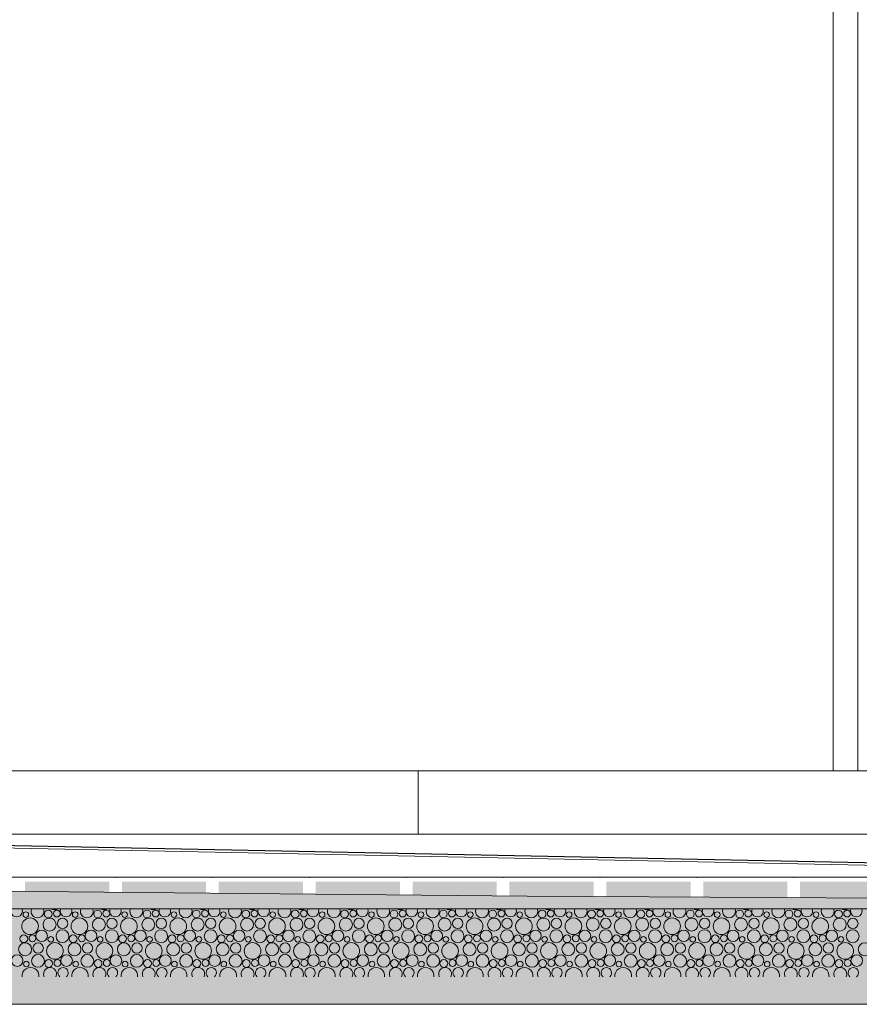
# Model space of a CAD drawing. Header units: millimetres. Extents: x 27350 to 76432, y -300 to 6935.
# Tile 8 of 43: x 46021 to 47876, y -300 to 1875. Entities that reach past the tile are written whole.
import ezdxf

# ---------------------------------------------------------------- set-up
doc = ezdxf.new("R2010")
doc.units = ezdxf.units.MM
doc.header["$MEASUREMENT"] = 0
for name, color, linetype in [('Nouveau_Charpente _ Bardage.Charp_Couv_Zinc', 7, 'Continuous'), ('Nouveau_Terrain _ Modifié.Terrain', 7, 'Continuous'), ('Nouveau_Terrain _ Original.Terrain', 7, 'Continuous'), ('Nouveau_VRD _ Voirie 3d.VRD', 7, 'Continuous'), ('VRD _ Bordure.VRD', 7, 'Continuous'), ('VRD _ Voirie 3d.VRD', 7, 'Continuous')]:
    doc.layers.add(name, color=color, linetype=linetype)

# ---------------------------------------------------------------- blocks, each defined once
blk = doc.blocks.new('Élément de coupe_18')
at = {"layer": 'VRD _ Bordure.VRD', "color": 7, "linetype": 'Continuous', "lineweight": 15}
for p, q in [((46901.6, 216), (45901.6, 216)), ((46901.6, 216), (46901.6, 211.6)), ((46921.6, 216), (46901.6, 216)), ((46901.6, 211.6), (46901.6, 209.4)), ((46901.6, 209.4), (46901.6, 203.8)), ((46901.6, 203.8), (46901.6, 196)), ((46901.6, 196), (46901.6, 76)), ((47921.6, 216), (46921.6, 216))]:
    blk.add_line(p, q, dxfattribs=at)
blk = doc.blocks.new('*X21')
at = {"layer": 'Nouveau_VRD _ Voirie 3d.VRD', "color": 33, "linetype": 'Continuous', "lineweight": 15, "true_color": 0xf48e54}
for centre, radius in [((46034.9, -101.9), 6.2), ((46084.4, -100.6), 8.58), ((46103.5, -99.6), 7.52), ((46144, -101.9), 6.2), ((46193.5, -100.6), 8.58), ((46212.7, -99.6), 7.52), ((46253.1, -101.9), 6.2), ((46302.6, -100.6), 8.58), ((46321.8, -99.6), 7.52), ((46362.2, -101.9), 6.2), ((46411.7, -100.6), 8.58), ((46430.9, -99.6), 7.52), ((46471.3, -101.9), 6.2), ((46520.8, -100.6), 8.58), ((46540, -99.6), 7.52), ((46580.4, -101.9), 6.2), ((46630, -100.6), 8.58), ((46649.1, -99.6), 7.52), ((46689.5, -101.9), 6.2), ((46739.1, -100.6), 8.58), ((46758.2, -99.6), 7.52), ((46798.6, -101.9), 6.2), ((46848.2, -100.6), 8.58), ((46867.3, -99.6), 7.52), ((46907.8, -101.9), 6.2), ((46957.3, -100.6), 8.58), ((46976.4, -99.6), 7.52), ((47016.9, -101.9), 6.2), ((47066.4, -100.6), 8.58), ((47085.6, -99.6), 7.52), ((47126, -101.9), 6.2), ((47175.5, -100.6), 8.58), ((47194.7, -99.6), 7.52), ((47235.1, -101.9), 6.2), ((47284.6, -100.6), 8.58), ((47303.8, -99.6), 7.52), ((47344.2, -101.9), 6.2), ((47393.7, -100.6), 8.58), ((47412.9, -99.6), 7.52), ((47453.3, -101.9), 6.2), ((47502.9, -100.6), 8.58), ((47522, -99.6), 7.52), ((47562.4, -101.9), 6.2), ((47612, -100.6), 8.58), ((47631.1, -99.6), 7.52), ((47671.5, -101.9), 6.2), ((47721.1, -100.6), 8.58), ((47740.2, -99.6), 7.52), ((47780.7, -101.9), 6.2), ((47830.2, -100.6), 8.58), ((47849.3, -99.6), 7.52), ((46044.2, -127.6), 18.4), ((46087.3, -123.8), 14.3), ((46116.1, -121.2), 11.5), ((46153.3, -127.6), 18.4), ((46196.4, -123.8), 14.3), ((46225.2, -121.2), 11.5), ((46262.5, -127.6), 18.4), ((46305.5, -123.8), 14.3), ((46334.3, -121.2), 11.5), ((46371.6, -127.6), 18.4), ((46414.6, -123.8), 14.3), ((46443.4, -121.2), 11.5), ((46480.7, -127.6), 18.4), ((46523.7, -123.8), 14.3), ((46552.6, -121.2), 11.5), ((46589.8, -127.6), 18.4), ((46632.9, -123.8), 14.3), ((46661.7, -121.2), 11.5), ((46698.9, -127.6), 18.4), ((46742, -123.8), 14.3), ((46770.8, -121.2), 11.5), ((46808, -127.6), 18.4), ((46851.1, -123.8), 14.3), ((46879.9, -121.2), 11.5), ((46917.1, -127.6), 18.4), ((46960.2, -123.8), 14.3), ((46989, -121.2), 11.5), ((47026.2, -127.6), 18.4), ((47069.3, -123.8), 14.3), ((47098.1, -121.2), 11.5), ((47135.4, -127.6), 18.4), ((47178.4, -123.8), 14.3), ((47207.2, -121.2), 11.5), ((47244.5, -127.6), 18.4), ((47287.5, -123.8), 14.3), ((47316.3, -121.2), 11.5), ((47353.6, -127.6), 18.4), ((47396.6, -123.8), 14.3), ((47425.5, -121.2), 11.5), ((47462.7, -127.6), 18.4), ((47505.8, -123.8), 14.3), ((47534.6, -121.2), 11.5), ((47571.8, -127.6), 18.4), ((47614.9, -123.8), 14.3), ((47643.7, -121.2), 11.5), ((47680.9, -127.6), 18.4), ((47724, -123.8), 14.3), ((47752.8, -121.2), 11.5), ((47790, -127.6), 18.4), ((47833.1, -123.8), 14.3), ((47861.9, -121.2), 11.5), ((46030.4, -155.2), 8.58), ((46049.5, -154.2), 7.52), ((46069.8, -148.8), 12.8), ((46090, -156.5), 6.2), ((46115.8, -149.5), 14.2), ((46139.5, -155.2), 8.58), ((46158.7, -154.2), 7.52), ((46178.9, -148.8), 12.8), ((46199.1, -156.5), 6.2), ((46224.9, -149.5), 14.2), ((46248.6, -155.2), 8.58), ((46267.8, -154.2), 7.52), ((46288, -148.8), 12.8), ((46308.2, -156.5), 6.2), ((46334, -149.5), 14.2), ((46357.7, -155.2), 8.58), ((46376.9, -154.2), 7.52), ((46397.1, -148.8), 12.8), ((46417.3, -156.5), 6.2), ((46443.1, -149.5), 14.2), ((46466.8, -155.2), 8.58), ((46486, -154.2), 7.52), ((46506.2, -148.8), 12.8), ((46526.4, -156.5), 6.2), ((46552.3, -149.5), 14.2), ((46576, -155.2), 8.58), ((46595.1, -154.2), 7.52), ((46615.3, -148.8), 12.8), ((46635.5, -156.5), 6.2), ((46661.4, -149.5), 14.2), ((46685.1, -155.2), 8.58), ((46704.2, -154.2), 7.52), ((46724.4, -148.8), 12.8), ((46744.6, -156.5), 6.2), ((46770.5, -149.5), 14.2), ((46794.2, -155.2), 8.58), ((46813.3, -154.2), 7.52), ((46833.5, -148.8), 12.8), ((46853.8, -156.5), 6.2), ((46879.6, -149.5), 14.2), ((46903.3, -155.2), 8.58), ((46922.4, -154.2), 7.52), ((46942.7, -148.8), 12.8), ((46962.9, -156.5), 6.2), ((46988.7, -149.5), 14.2), ((47012.4, -155.2), 8.58), ((47031.6, -154.2), 7.52), ((47051.8, -148.8), 12.8), ((47072, -156.5), 6.2), ((47097.8, -149.5), 14.2), ((47121.5, -155.2), 8.58), ((47140.7, -154.2), 7.52), ((47160.9, -148.8), 12.8), ((47181.1, -156.5), 6.2), ((47206.9, -149.5), 14.2), ((47230.6, -155.2), 8.58), ((47249.8, -154.2), 7.52), ((47270, -148.8), 12.8), ((47290.2, -156.5), 6.2), ((47316, -149.5), 14.2), ((47339.7, -155.2), 8.58), ((47358.9, -154.2), 7.52), ((47379.1, -148.8), 12.8), ((47399.3, -156.5), 6.2), ((47425.1, -149.5), 14.2), ((47448.9, -155.2), 8.58), ((47468, -154.2), 7.52), ((47488.2, -148.8), 12.8), ((47508.4, -156.5), 6.2), ((47534.3, -149.5), 14.2), ((47558, -155.2), 8.58), ((47577.1, -154.2), 7.52), ((47597.3, -148.8), 12.8), ((47617.5, -156.5), 6.2), ((47643.4, -149.5), 14.2), ((47667.1, -155.2), 8.58), ((47686.2, -154.2), 7.52), ((47706.4, -148.8), 12.8), ((47726.7, -156.5), 6.2), ((47752.5, -149.5), 14.2), ((47776.2, -155.2), 8.58), ((47795.3, -154.2), 7.52), ((47815.6, -148.8), 12.8), ((47835.8, -156.5), 6.2), ((47861.6, -149.5), 14.2), ((46033.3, -178.4), 14.3), ((46062.1, -175.8), 11.5), ((46099.3, -182.2), 18.4), ((46142.4, -178.4), 14.3), ((46171.2, -175.8), 11.5), ((46208.5, -182.2), 18.4), ((46251.5, -178.4), 14.3), ((46280.3, -175.8), 11.5), ((46317.6, -182.2), 18.4), ((46360.6, -178.4), 14.3), ((46389.4, -175.8), 11.5), ((46426.7, -182.2), 18.4), ((46469.7, -178.4), 14.3), ((46498.6, -175.8), 11.5), ((46535.8, -182.2), 18.4), ((46578.9, -178.4), 14.3), ((46607.7, -175.8), 11.5), ((46644.9, -182.2), 18.4), ((46688, -178.4), 14.3), ((46716.8, -175.8), 11.5), ((46754, -182.2), 18.4), ((46797.1, -178.4), 14.3), ((46825.9, -175.8), 11.5), ((46863.1, -182.2), 18.4), ((46906.2, -178.4), 14.3), ((46935, -175.8), 11.5), ((46972.2, -182.2), 18.4), ((47015.3, -178.4), 14.3), ((47044.1, -175.8), 11.5), ((47081.4, -182.2), 18.4), ((47124.4, -178.4), 14.3), ((47153.2, -175.8), 11.5), ((47190.5, -182.2), 18.4), ((47233.5, -178.4), 14.3), ((47262.3, -175.8), 11.5), ((47299.6, -182.2), 18.4), ((47342.6, -178.4), 14.3), ((47371.5, -175.8), 11.5), ((47408.7, -182.2), 18.4), ((47451.8, -178.4), 14.3), ((47480.6, -175.8), 11.5), ((47517.8, -182.2), 18.4), ((47560.9, -178.4), 14.3), ((47589.7, -175.8), 11.5), ((47626.9, -182.2), 18.4), ((47670, -178.4), 14.3), ((47698.8, -175.8), 11.5), ((47736, -182.2), 18.4), ((47779.1, -178.4), 14.3), ((47807.9, -175.8), 11.5), ((47845.1, -182.2), 18.4), ((47888.2, -178.4), 14.3), ((46015.8, -203.4), 12.8), ((46061.8, -204.1), 14.2), ((46124.9, -203.4), 12.8), ((46170.9, -204.1), 14.2), ((46234, -203.4), 12.8), ((46280, -204.1), 14.2), ((46343.1, -203.4), 12.8), ((46389.1, -204.1), 14.2), ((46452.2, -203.4), 12.8), ((46498.3, -204.1), 14.2), ((46561.3, -203.4), 12.8), ((46607.4, -204.1), 14.2), ((46670.4, -203.4), 12.8), ((46716.5, -204.1), 14.2), ((46779.5, -203.4), 12.8), ((46825.6, -204.1), 14.2), ((46888.7, -203.4), 12.8), ((46934.7, -204.1), 14.2), ((46997.8, -203.4), 12.8), ((47043.8, -204.1), 14.2), ((47106.9, -203.4), 12.8), ((47152.9, -204.1), 14.2), ((47216, -203.4), 12.8), ((47262, -204.1), 14.2), ((47325.1, -203.4), 12.8), ((47371.1, -204.1), 14.2), ((47434.2, -203.4), 12.8), ((47480.3, -204.1), 14.2), ((47543.3, -203.4), 12.8), ((47589.4, -204.1), 14.2), ((47652.4, -203.4), 12.8), ((47698.5, -204.1), 14.2), ((47761.6, -203.4), 12.8), ((47807.6, -204.1), 14.2), ((47870.7, -203.4), 12.8), ((46036, -211.1), 6.2), ((46085.5, -209.8), 8.58), ((46104.7, -208.8), 7.52), ((46145.1, -211.1), 6.2), ((46194.6, -209.8), 8.58), ((46213.8, -208.8), 7.52), ((46254.2, -211.1), 6.2), ((46303.7, -209.8), 8.58), ((46322.9, -208.8), 7.52), ((46363.3, -211.1), 6.2), ((46412.8, -209.8), 8.58), ((46432, -208.8), 7.52), ((46472.4, -211.1), 6.2), ((46522, -209.8), 8.58), ((46541.1, -208.8), 7.52), ((46581.5, -211.1), 6.2), ((46631.1, -209.8), 8.58), ((46650.2, -208.8), 7.52), ((46690.6, -211.1), 6.2), ((46740.2, -209.8), 8.58), ((46759.3, -208.8), 7.52), ((46799.8, -211.1), 6.2), ((46849.3, -209.8), 8.58), ((46868.4, -208.8), 7.52), ((46908.9, -211.1), 6.2), ((46958.4, -209.8), 8.58), ((46977.6, -208.8), 7.52), ((47018, -211.1), 6.2), ((47067.5, -209.8), 8.58), ((47086.7, -208.8), 7.52), ((47127.1, -211.1), 6.2), ((47176.6, -209.8), 8.58), ((47195.8, -208.8), 7.52), ((47236.2, -211.1), 6.2), ((47285.7, -209.8), 8.58), ((47304.9, -208.8), 7.52), ((47345.3, -211.1), 6.2), ((47394.9, -209.8), 8.58), ((47414, -208.8), 7.52), ((47454.4, -211.1), 6.2), ((47504, -209.8), 8.58), ((47523.1, -208.8), 7.52), ((47563.5, -211.1), 6.2), ((47613.1, -209.8), 8.58), ((47632.2, -208.8), 7.52), ((47672.7, -211.1), 6.2), ((47722.2, -209.8), 8.58), ((47741.3, -208.8), 7.52), ((47781.8, -211.1), 6.2), ((47831.3, -209.8), 8.58), ((47850.5, -208.8), 7.52)]:
    blk.add_circle(centre, radius, dxfattribs=at)
for centre, radius, start, end in [((46014.6, -94.2), 12.8, 156.7047, 23.2953), ((46060.7, -94.9), 14.2, 156.3267, 23.6733), ((46098.2, -73), 18.4, 242.0872, 297.9128), ((46123.8, -94.2), 12.8, 156.7047, 23.2953), ((46169.8, -94.9), 14.2, 156.3267, 23.6733), ((46207.3, -73), 18.4, 242.0872, 297.9128), ((46232.9, -94.2), 12.8, 156.7047, 23.2953), ((46278.9, -94.9), 14.2, 156.3267, 23.6733), ((46316.5, -73), 18.4, 242.0872, 297.9128), ((46342, -94.2), 12.8, 156.7047, 23.2953), ((46388, -94.9), 14.2, 156.3267, 23.6733), ((46425.6, -73), 18.4, 242.0872, 297.9128), ((46451.1, -94.2), 12.8, 156.7047, 23.2953), ((46497.1, -94.9), 14.2, 156.3267, 23.6733), ((46534.7, -73), 18.4, 242.0872, 297.9128), ((46560.2, -94.2), 12.8, 156.7047, 23.2953), ((46606.3, -94.9), 14.2, 156.3267, 23.6733), ((46643.8, -73), 18.4, 242.0872, 297.9128), ((46669.3, -94.2), 12.8, 156.7047, 23.2953), ((46715.4, -94.9), 14.2, 156.3267, 23.6733), ((46752.9, -73), 18.4, 242.0872, 297.9128), ((46778.4, -94.2), 12.8, 156.7047, 23.2953), ((46824.5, -94.9), 14.2, 156.3267, 23.6733), ((46862, -73), 18.4, 242.0872, 297.9128), ((46887.5, -94.2), 12.8, 156.7047, 23.2953), ((46933.6, -94.9), 14.2, 156.3267, 23.6733), ((46971.1, -73), 18.4, 242.0872, 297.9128), ((46996.7, -94.2), 12.8, 156.7047, 23.2953), ((47042.7, -94.9), 14.2, 156.3267, 23.6733), ((47080.2, -73), 18.4, 242.0872, 297.9128), ((47105.8, -94.2), 12.8, 156.7047, 23.2953), ((47151.8, -94.9), 14.2, 156.3267, 23.6733), ((47189.4, -73), 18.4, 242.0872, 297.9128), ((47214.9, -94.2), 12.8, 156.7047, 23.2953), ((47260.9, -94.9), 14.2, 156.3267, 23.6733), ((47298.5, -73), 18.4, 242.0872, 297.9128), ((47324, -94.2), 12.8, 156.7047, 23.2953), ((47370, -94.9), 14.2, 156.3267, 23.6733), ((47407.6, -73), 18.4, 242.0872, 297.9128), ((47433.1, -94.2), 12.8, 156.7047, 23.2953), ((47479.1, -94.9), 14.2, 156.3267, 23.6733), ((47516.7, -73), 18.4, 242.0872, 297.9128), ((47542.2, -94.2), 12.8, 156.7047, 23.2953), ((47588.3, -94.9), 14.2, 156.3267, 23.6733), ((47625.8, -73), 18.4, 242.0872, 297.9128), ((47651.3, -94.2), 12.8, 156.7047, 23.2953), ((47697.4, -94.9), 14.2, 156.3267, 23.6733), ((47734.9, -73), 18.4, 242.0872, 297.9128), ((47760.4, -94.2), 12.8, 156.7047, 23.2953), ((47806.5, -94.9), 14.2, 156.3267, 23.6733), ((47844, -73), 18.4, 242.0872, 297.9128), ((47869.6, -94.2), 12.8, 156.7047, 23.2953), ((46045.3, -236.8), 18.4, 352.299, 187.701), ((46088.4, -233), 14.3, 334.3373, 205.6627), ((46117.2, -230.4), 11.5, 309.7752, 230.2248), ((46154.5, -236.8), 18.4, 352.299, 187.701), ((46197.5, -233), 14.3, 334.3373, 205.6627), ((46226.3, -230.4), 11.5, 309.7752, 230.2248), ((46263.6, -236.8), 18.4, 352.299, 187.701), ((46306.6, -233), 14.3, 334.3373, 205.6627), ((46335.4, -230.4), 11.5, 309.7752, 230.2248), ((46372.7, -236.8), 18.4, 352.299, 187.701), ((46415.7, -233), 14.3, 334.3373, 205.6627), ((46444.6, -230.4), 11.5, 309.7752, 230.2248), ((46481.8, -236.8), 18.4, 352.299, 187.701), ((46524.9, -233), 14.3, 334.3373, 205.6627), ((46553.7, -230.4), 11.5, 309.7752, 230.2248), ((46590.9, -236.8), 18.4, 352.299, 187.701), ((46634, -233), 14.3, 334.3373, 205.6627), ((46662.8, -230.4), 11.5, 309.7752, 230.2248), ((46700, -236.8), 18.4, 352.299, 187.701), ((46743.1, -233), 14.3, 334.3373, 205.6627), ((46771.9, -230.4), 11.5, 309.7752, 230.2248), ((46809.1, -236.8), 18.4, 352.299, 187.701), ((46852.2, -233), 14.3, 334.3373, 205.6627), ((46881, -230.4), 11.5, 309.7752, 230.2248), ((46918.2, -236.8), 18.4, 352.299, 187.701), ((46961.3, -233), 14.3, 334.3373, 205.6627), ((46990.1, -230.4), 11.5, 309.7752, 230.2248), ((47027.4, -236.8), 18.4, 352.299, 187.701), ((47070.4, -233), 14.3, 334.3373, 205.6627), ((47099.2, -230.4), 11.5, 309.7752, 230.2248), ((47136.5, -236.8), 18.4, 352.299, 187.701), ((47179.5, -233), 14.3, 334.3373, 205.6627), ((47208.3, -230.4), 11.5, 309.7752, 230.2248), ((47245.6, -236.8), 18.4, 352.299, 187.701), ((47288.6, -233), 14.3, 334.3373, 205.6627), ((47317.5, -230.4), 11.5, 309.7752, 230.2248), ((47354.7, -236.8), 18.4, 352.299, 187.701), ((47397.8, -233), 14.3, 334.3373, 205.6627), ((47426.6, -230.4), 11.5, 309.7752, 230.2248), ((47463.8, -236.8), 18.4, 352.299, 187.701), ((47506.9, -233), 14.3, 334.3373, 205.6627), ((47535.7, -230.4), 11.5, 309.7752, 230.2248), ((47572.9, -236.8), 18.4, 352.299, 187.701), ((47616, -233), 14.3, 334.3373, 205.6627), ((47644.8, -230.4), 11.5, 309.7752, 230.2248), ((47682, -236.8), 18.4, 352.299, 187.701), ((47725.1, -233), 14.3, 334.3373, 205.6627), ((47753.9, -230.4), 11.5, 309.7752, 230.2248), ((47791.1, -236.8), 18.4, 352.299, 187.701), ((47834.2, -233), 14.3, 334.3373, 205.6627), ((47863, -230.4), 11.5, 309.7752, 230.2248)]:
    blk.add_arc(centre, radius, start, end, dxfattribs=at)
blk = doc.blocks.new('*X22')
at = {"layer": 'Nouveau_VRD _ Voirie 3d.VRD', "linetype": 'Continuous', "lineweight": 15, "true_color": 0xb5b5b5}
for points in [[(46033.2, -29.2), (46033.2, -79.2), (46219.2, -79.2), (46219.2, -29.2)], [(46247.2, -29.2), (46247.2, -79.2), (46433.3, -79.2), (46433.3, -29.2)], [(46461.3, -29.2), (46461.3, -79.2), (46647.3, -79.2), (46647.3, -29.2)], [(46675.3, -29.2), (46675.3, -79.2), (46861.4, -79.2), (46861.4, -29.2)], [(46889.4, -29.2), (46889.4, -79.2), (47075.4, -79.2), (47075.4, -29.2)], [(47103.4, -29.2), (47103.4, -79.2), (47289.5, -79.2), (47289.5, -29.2)], [(47317.5, -29.2), (47317.5, -79.2), (47503.5, -79.2), (47503.5, -29.2)], [(47531.5, -29.2), (47531.5, -79.2), (47717.5, -79.2), (47717.5, -29.2)], [(47745.5, -29.2), (47745.5, -79.2), (47931.6, -79.2), (47931.6, -29.2)]]:
    blk.add_hatch(color=253, dxfattribs=at).paths.add_polyline_path(points)
at = {"layer": 'Nouveau_VRD _ Voirie 3d.VRD', "color": 253, "linetype": 'Continuous', "lineweight": 15, "true_color": 0xb5b5b5}
for p in [(46233.2, -19.2), (46447.3, -19.2), (46661.3, -19.2), (46875.4, -19.2), (47089.4, -19.2), (47303.5, -19.2), (47517.5, -19.2), (47731.5, -19.2), (46233.2, -89.2), (46447.3, -89.2), (46661.3, -89.2), (46875.4, -89.2), (47089.4, -89.2), (47303.5, -89.2), (47517.5, -89.2), (47731.5, -89.2)]:
    blk.add_point(p, dxfattribs=at)
blk = doc.blocks.new('Élément de coupe_20')
at = {"layer": 'Nouveau_VRD _ Voirie 3d.VRD', "color": 251, "linetype": 'Continuous', "lineweight": 15, "true_color": 0x6a6a6a}
blk.add_line((48052.3, 76), (44766.8, 76), dxfattribs=at)
at = {"layer": 'Nouveau_VRD _ Voirie 3d.VRD', "color": 7, "linetype": 'Continuous', "lineweight": 15}
for p, q in [((49204.8, -19.2), (45669.3, -19.2)), ((68912.8, -89.2), (32668.5, -89.2))]:
    blk.add_line(p, q, dxfattribs=at)
at = {"layer": 'Nouveau_VRD _ Voirie 3d.VRD', "lineweight": 0}
for name in ['*X22', '*X21']:
    blk.add_blockref(name, (0, 0), dxfattribs=at)
blk = doc.blocks.new('Élément de coupe_39')
at = {"layer": 'Nouveau_Terrain _ Modifié.Terrain', "color": 7, "linetype": 'Continuous', "lineweight": 15}
blk.add_line((43861.6, 216), (61181.6, 216), dxfattribs=at)
blk = doc.blocks.new('Élément de coupe_43')
at = {"layer": 'VRD _ Voirie 3d.VRD', "color": 251, "linetype": 'Continuous', "lineweight": 15, "true_color": 0x6a6a6a}
for p, q in [((44446, 81), (49204.8, -14.2)), ((49204.8, -19.2), (44446, 76)), ((49275.5, -14.2), (44516.7, 81))]:
    blk.add_line(p, q, dxfattribs=at)
blk = doc.blocks.new('Élément de coupe_63')
at = {"layer": 'Nouveau_Terrain _ Original.Terrain', "linetype": 'Continuous', "lineweight": 15, "true_color": 0xf48e54}
h = blk.add_hatch(dxfattribs=at)
h.set_pattern_fill('Terre', color=33, style=0, pattern_type=2)
h.set_pattern_definition([(45, (0, 0), (-137.8858, 137.8858), []), (45, (-45.96, 45.96), (-275.7716, 275.7716), []), (45, (-91.92, 91.92), (-275.7716, 275.7716), []), (135, (-137.886, 137.886), (45.96194, 45.96194), [195, -195])])
h.paths.add_polyline_path([(76432.2, -262.5), (62314.6, -214.3), (61687.8, -214.2), (61020.5, -213.9), (60333.5, -213.5), (59648.3, -212.9), (58986.1, -212.1), (49665.6, -72.6), (48951.7, -70.3), (48284.7, -67.6), (47680.6, -64.4), (47142.8, -61), (38877.3, 14.2), (27349.9, 242), (27349.9, -300), (76432.2, -300)])
at = {"layer": 'Nouveau_Terrain _ Original.Terrain', "color": 7, "linetype": 'Continuous', "lineweight": 15}
blk.add_line((71929.5, -300), (29629.5, -300), dxfattribs=at)
at = {"layer": 'Nouveau_Terrain _ Original.Terrain', "color": 7, "linetype": 'Continuous', "lineweight": 15, "flags": 128}
blk.add_lwpolyline([(27349.9, 242), (38877.3, 14.2), (47142.8, -61), (47680.6, -64.4), (48284.7, -67.6), (48951.7, -70.3), (49665.6, -72.6), (58986.1, -212.1), (59648.3, -212.9), (60333.5, -213.5), (61020.5, -213.9), (61687.8, -214.2), (62314.6, -214.3), (76432.2, -262.5)], dxfattribs=at)
blk = doc.blocks.new('Élément de coupe_204')
at = {"layer": 'Nouveau_Charpente _ Bardage.Charp_Couv_Zinc', "color": 33, "linetype": 'Continuous', "lineweight": 15, "true_color": 0xc1976c}
blk.add_line((47873.3, 3150), (47873.3, 216), dxfattribs=at)
blk = doc.blocks.new('Élément de coupe_250')
at = {"layer": 'Nouveau_Charpente _ Bardage.Charp_Couv_Zinc', "color": 33, "linetype": 'Continuous', "lineweight": 15, "true_color": 0xc1976c}
blk.add_line((47818.3, 216), (47818.3, 3150), dxfattribs=at)

msp = doc.modelspace()

# ---------------------------------------------------------------- block references
at = {"layer": 'Nouveau_Charpente _ Bardage.Charp_Couv_Zinc', "lineweight": 0}
for name in ['Élément de coupe_250', 'Élément de coupe_204']:
    msp.add_blockref(name, (0, 0), dxfattribs=at)
at = {"layer": 'Nouveau_Terrain _ Modifié.Terrain', "lineweight": 0}
msp.add_blockref('Élément de coupe_39', (0, 0), dxfattribs=at)
at = {"layer": 'Nouveau_Terrain _ Original.Terrain', "lineweight": 0}
msp.add_blockref('Élément de coupe_63', (0, 0), dxfattribs=at)
at = {"layer": 'Nouveau_VRD _ Voirie 3d.VRD', "lineweight": 0}
msp.add_blockref('Élément de coupe_20', (0, 0), dxfattribs=at)
at = {"layer": 'VRD _ Bordure.VRD', "lineweight": 0}
msp.add_blockref('Élément de coupe_18', (0, 0), dxfattribs=at)
at = {"layer": 'VRD _ Voirie 3d.VRD', "lineweight": 0}
msp.add_blockref('Élément de coupe_43', (0, 0), dxfattribs=at)

doc.saveas('drawing.dxf')
